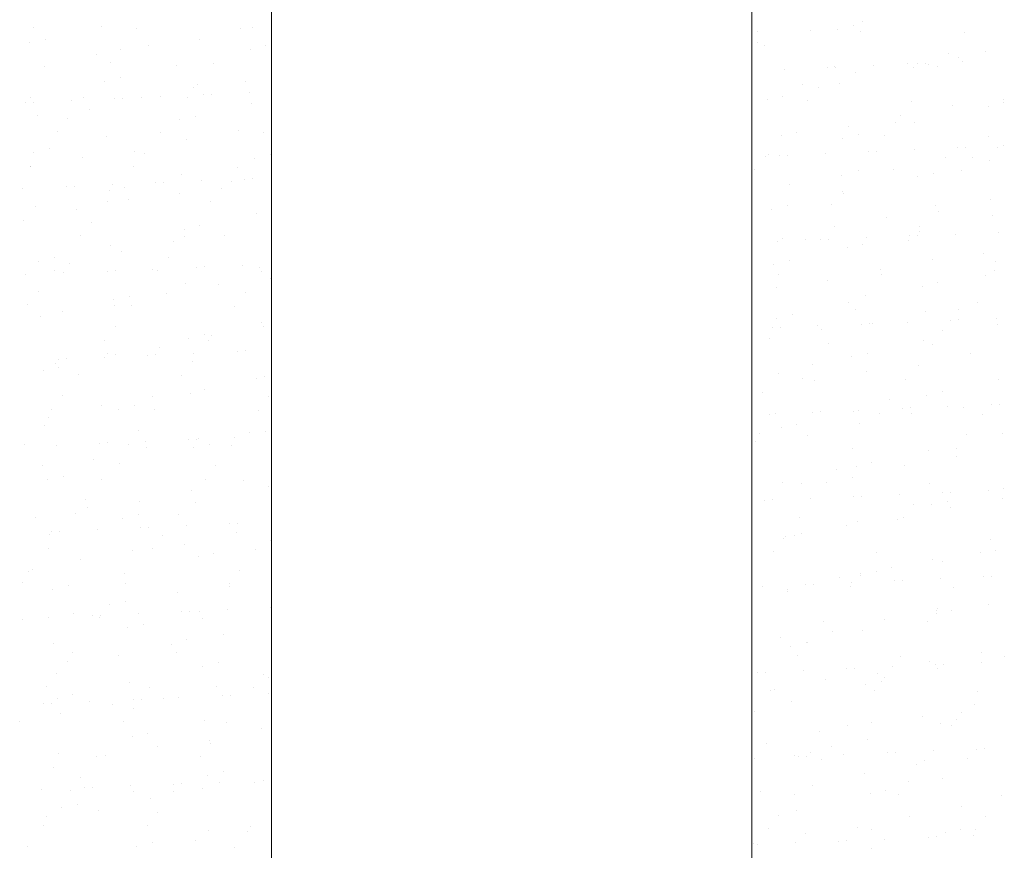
# Model space of a CAD drawing. Header units: millimetres. Extents: x -2274 to 12297, y -16157 to 26321.
# Tile 179 of 256: x -2073 to -1995, y -405 to -340. Entities that reach past the tile are written whole.
import ezdxf

# ---------------------------------------------------------------- set-up
doc = ezdxf.new("R2010")
doc.units = ezdxf.units.MM
doc.layers.add('-ŚCIANY NOŚNE', color=4, linetype='Continuous', lineweight=53)
doc.layers.add('KRESKOWANIE', color=8, linetype='Continuous')

msp = doc.modelspace()

# ---------------------------------------------------------------- linework, layer by layer
at = {"layer": '-ŚCIANY NOŚNE', "color": 253, "lineweight": 13}
for p, q in [((-2015, -51), (-2015, -624)), ((-2053, -274), (-2053, -624))]:
    msp.add_line(p, q, dxfattribs=at)
at = {"layer": 'KRESKOWANIE', "color": 253, "linetype": 'Continuous', "lineweight": 13}
for p, q in [((-2071.859, -340.329), (-2071.859, -340.329)), ((-2066.456, -340.277), (-2066.456, -340.277)), ((-2063.691, -340.395), (-2063.691, -340.395)), ((-2055.485, -340.41), (-2055.485, -340.41)), ((-2054.522, -340.342), (-2054.522, -340.342)), ((-2006.952, -340.182), (-2006.952, -340.182)), ((-2006.278, -339.817), (-2006.278, -339.817)), ((-2014.568, -340.639), (-2014.568, -340.639)), ((-2010.391, -340.561), (-2010.391, -340.561)), ((-2008.192, -340.457), (-2008.192, -340.457)), ((-2006.361, -340.655), (-2006.361, -340.655)), ((-1998.193, -340.721), (-1998.193, -340.721)), ((-2072.16, -341.542), (-2072.16, -341.542)), ((-2070.92, -341.267), (-2070.92, -341.267)), ((-2062.737, -341.755), (-2062.737, -341.755)), ((-2058.659, -341.275), (-2058.659, -341.275)), ((-2053.441, -341.758), (-2053.441, -341.758)), ((-2014.528, -341.495), (-2014.528, -341.495)), ((-2014.019, -341.749), (-2014.019, -341.749)), ((-2066.849, -342.5), (-2066.849, -342.5)), ((-2064.959, -342.047), (-2064.959, -342.047)), ((-2054.681, -342.033), (-2054.681, -342.033)), ((-1999.461, -342.373), (-1999.461, -342.373)), ((-1998.627, -342.684), (-1998.627, -342.684)), ((-1996.54, -342.24), (-1996.54, -342.24)), ((-2070.987, -343.434), (-2070.987, -343.434)), ((-2065.771, -343.105), (-2065.771, -343.105)), ((-2060.508, -343.324), (-2060.508, -343.324)), ((-2057.603, -343.171), (-2057.603, -343.171)), ((-2008.978, -343.498), (-2008.978, -343.498)), ((-2008.48, -343.416), (-2008.48, -343.416)), ((-2008.344, -343.47), (-2008.344, -343.47)), ((-2005.349, -343.34), (-2005.349, -343.34)), ((-2002.705, -343.164), (-2002.705, -343.164)), ((-2002.244, -343.504), (-2002.244, -343.504)), ((-2001.924, -343.19), (-2001.924, -343.19)), ((-2001.289, -343.162), (-2001.289, -343.162)), ((-2001.004, -343.229), (-2001.004, -343.229)), ((-2000.273, -343.431), (-2000.273, -343.431)), ((-1998.295, -343.032), (-1998.295, -343.032)), ((-2064.972, -344.314), (-2064.972, -344.314)), ((-2012.404, -343.648), (-2012.404, -343.648)), ((-2006.817, -343.909), (-2006.817, -343.909)), ((-2066.212, -344.589), (-2066.212, -344.589)), ((-2059.163, -345.103), (-2059.163, -345.103)), ((-2058.871, -344.823), (-2058.871, -344.823)), ((-2055.085, -344.623), (-2055.085, -344.623)), ((-2010.955, -344.843), (-2010.955, -344.843)), ((-2009.748, -345.068), (-2009.748, -345.068)), ((-2008.071, -344.796), (-2008.071, -344.796)), ((-2072.039, -345.881), (-2072.039, -345.881)), ((-2067.889, -345.866), (-2067.889, -345.866)), ((-2063.276, -345.848), (-2063.276, -345.848)), ((-2061.785, -345.804), (-2061.785, -345.804)), ((-2059.683, -345.881), (-2059.683, -345.881)), ((-2058.359, -345.654), (-2058.359, -345.654)), ((-2057.725, -345.626), (-2057.725, -345.626)), ((-2054.731, -345.496), (-2054.731, -345.496)), ((-2012.535, -345.786), (-2012.535, -345.786)), ((-2072.468, -346.27), (-2072.468, -346.27)), ((-2071.834, -346.242), (-2071.834, -346.242)), ((-2068.84, -346.112), (-2068.84, -346.112)), ((-2065.414, -345.962), (-2065.414, -345.962)), ((-2064.78, -345.934), (-2064.78, -345.934)), ((-2054.56, -346.371), (-2054.56, -346.371)), ((-2013.775, -346.061), (-2013.775, -346.061)), ((-2010.559, -346.126), (-2010.559, -346.126)), ((-2002.391, -346.192), (-2002.391, -346.192)), ((-1999.131, -346.512), (-1999.131, -346.512)), ((-1996.296, -346.551), (-1996.296, -346.551)), ((-1995.056, -346.276), (-1995.056, -346.276)), ((-1995.053, -346.032), (-1995.053, -346.032)), ((-2071.491, -347.261), (-2071.491, -347.261)), ((-2067.413, -346.781), (-2067.413, -346.781)), ((-2059.024, -347.361), (-2059.024, -347.361)), ((-2003.243, -347.257), (-2003.243, -347.257)), ((-2069.157, -347.518), (-2069.157, -347.518)), ((-2060.264, -347.636), (-2060.264, -347.636)), ((-2007.381, -348.19), (-2007.381, -348.19)), ((-2003.659, -347.844), (-2003.659, -347.844)), ((-2002.123, -347.843), (-2002.123, -347.843)), ((-2069.969, -348.576), (-2069.969, -348.576)), ((-2066.091, -348.928), (-2066.091, -348.928)), ((-2061.801, -348.642), (-2061.801, -348.642)), ((-2055.589, -348.45), (-2055.589, -348.45)), ((-2053.594, -348.658), (-2053.594, -348.658)), ((-2012.678, -348.887), (-2012.678, -348.887)), ((-2011.458, -348.67), (-2011.458, -348.67)), ((-2006.587, -348.833), (-2006.587, -348.833)), ((-2004.471, -348.902), (-2004.471, -348.902)), ((-1996.303, -348.968), (-1996.303, -348.968)), ((-2059.702, -349.195), (-2059.702, -349.195)), ((-2007.827, -349.108), (-2007.827, -349.108)), ((-1995.063, -349.699), (-1995.063, -349.699)), ((-2071.795, -350.192), (-2071.795, -350.192)), ((-2070.555, -349.917), (-2070.555, -349.917)), ((-2063.839, -350.129), (-2063.839, -350.129)), ((-2063.069, -350.295), (-2063.069, -350.295)), ((-2053.076, -350.408), (-2053.076, -350.408)), ((-2013.946, -350.539), (-2013.946, -350.539)), ((-2013.654, -350.4), (-2013.654, -350.4)), ((-2012.801, -350.473), (-2012.801, -350.473)), ((-2012.166, -350.446), (-2012.166, -350.446)), ((-2009.172, -350.315), (-2009.172, -350.315)), ((-2005.746, -350.165), (-2005.746, -350.165)), ((-2005.112, -350.138), (-2005.112, -350.138)), ((-2002.118, -350.007), (-2002.118, -350.007)), ((-1998.692, -349.857), (-1998.692, -349.857)), ((-1998.058, -349.83), (-1998.058, -349.83)), ((-1995.557, -349.859), (-1995.557, -349.859)), ((-2072.087, -351.337), (-2072.087, -351.337)), ((-2067.917, -350.609), (-2067.917, -350.609)), ((-2054.316, -350.683), (-2054.316, -350.683)), ((-1999.669, -350.604), (-1999.669, -350.604)), ((-1997.571, -350.621), (-1997.571, -350.621)), ((-1996.175, -350.89), (-1996.175, -350.89)), ((-2072.03, -351.354), (-2072.03, -351.354)), ((-2063.881, -351.352), (-2063.881, -351.352)), ((-2060.143, -351.975), (-2060.143, -351.975)), ((-2055.713, -351.418), (-2055.713, -351.418)), ((-2014.757, -351.597), (-2014.757, -351.597)), ((-2007.885, -352.018), (-2007.885, -352.018)), ((-2006.589, -351.663), (-2006.589, -351.663)), ((-2003.807, -351.538), (-2003.807, -351.538)), ((-2000.639, -351.88), (-2000.639, -351.88)), ((-1998.383, -351.679), (-1998.383, -351.679)), ((-2065.608, -352.779), (-2065.608, -352.779)), ((-2062.182, -352.63), (-2062.182, -352.63)), ((-2061.548, -352.602), (-2061.548, -352.602)), ((-2058.553, -352.471), (-2058.553, -352.471)), ((-2056.128, -352.543), (-2056.128, -352.543)), ((-2055.128, -352.322), (-2055.128, -352.322)), ((-2054.493, -352.294), (-2054.493, -352.294)), ((-2011.997, -352.763), (-2011.997, -352.763)), ((-2001.879, -352.155), (-2001.879, -352.155)), ((-2072.662, -353.087), (-2072.662, -353.087)), ((-2069.237, -352.938), (-2069.237, -352.938)), ((-2068.602, -352.91), (-2068.602, -352.91)), ((-2065.847, -353.239), (-2065.847, -353.239)), ((-2064.607, -352.964), (-2064.607, -352.964)), ((-2060.265, -353.476), (-2060.265, -353.476)), ((-2056.981, -353.071), (-2056.981, -353.071)), ((-2007.857, -353.315), (-2007.857, -353.315)), ((-2007.706, -353.446), (-2007.706, -353.446)), ((-2065.999, -354.113), (-2065.999, -354.113)), ((-2064.343, -353.956), (-2064.343, -353.956)), ((-2057.793, -354.129), (-2057.793, -354.129)), ((-2012.17, -354.436), (-2012.17, -354.436)), ((-2008.669, -354.373), (-2008.669, -354.373)), ((-2000.501, -354.439), (-2000.501, -354.439)), ((-1996.096, -353.952), (-1996.096, -353.952)), ((-2071.674, -354.531), (-2071.674, -354.531)), ((-2068.456, -354.701), (-2068.456, -354.701)), ((-2054.195, -355.022), (-2054.195, -355.022)), ((-2013.41, -354.711), (-2013.41, -354.711)), ((-2000.233, -354.885), (-2000.233, -354.885)), ((-1995.931, -355.202), (-1995.931, -355.202)), ((-2072.593, -355.635), (-2072.593, -355.635)), ((-2067.267, -355.766), (-2067.267, -355.766)), ((-2058.659, -356.011), (-2058.659, -356.011)), ((-2004.311, -355.365), (-2004.311, -355.365)), ((-2059.899, -356.286), (-2059.899, -356.286)), ((-2008.423, -356.11), (-2008.423, -356.11)), ((-2001.769, -356.092), (-2001.769, -356.092)), ((-2001.758, -356.493), (-2001.758, -356.493)), ((-1998.886, -356.675), (-1998.886, -356.675)), ((-1995.46, -356.525), (-1995.46, -356.525)), ((-2068.079, -356.823), (-2068.079, -356.823)), ((-2060.769, -357.304), (-2060.769, -357.304)), ((-2059.911, -356.889), (-2059.911, -356.889)), ((-2056.692, -356.824), (-2056.692, -356.824)), ((-2012.995, -357.291), (-2012.995, -357.291)), ((-2012.561, -357.044), (-2012.561, -357.044)), ((-2010.788, -357.134), (-2010.788, -357.134)), ((-2009.569, -357.141), (-2009.569, -357.141)), ((-2008.935, -357.113), (-2008.935, -357.113)), ((-2006.222, -357.483), (-2006.222, -357.483)), ((-2005.94, -356.983), (-2005.94, -356.983)), ((-2002.581, -357.15), (-2002.581, -357.15)), ((-2002.515, -356.833), (-2002.515, -356.833)), ((-2001.88, -356.805), (-2001.88, -356.805)), ((-2065.726, -357.578), (-2065.726, -357.578)), ((-2064.882, -358.049), (-2064.882, -358.049)), ((-2007.462, -357.758), (-2007.462, -357.758)), ((-1996.659, -358.233), (-1996.659, -358.233)), ((-2071.43, -358.842), (-2071.43, -358.842)), ((-2070.19, -358.568), (-2070.19, -358.568)), ((-2069.019, -358.982), (-2069.019, -358.982)), ((-2061.179, -358.542), (-2061.179, -358.542)), ((-2013.289, -359.05), (-2013.289, -359.05)), ((-2012.055, -358.786), (-2012.055, -358.786)), ((-2000.737, -358.713), (-2000.737, -358.713)), ((-1995.681, -358.868), (-1995.681, -358.868)), ((-2072.425, -359.885), (-2072.425, -359.885)), ((-2070.197, -359.584), (-2070.197, -359.584)), ((-2069.431, -359.755), (-2069.431, -359.755)), ((-2066.005, -359.605), (-2066.005, -359.605)), ((-2065.371, -359.577), (-2065.371, -359.577)), ((-2062.376, -359.447), (-2062.376, -359.447)), ((-2061.991, -359.6), (-2061.991, -359.6)), ((-2058.951, -359.297), (-2058.951, -359.297)), ((-2058.316, -359.269), (-2058.316, -359.269)), ((-2055.322, -359.139), (-2055.322, -359.139)), ((-2053.951, -359.333), (-2053.951, -359.333)), ((-2053.823, -359.666), (-2053.823, -359.666)), ((-2012.867, -359.844), (-2012.867, -359.844)), ((-2004.85, -359.458), (-2004.85, -359.458)), ((-1995.81, -359.54), (-1995.81, -359.54)), ((-2059.778, -360.625), (-2059.778, -360.625)), ((-2057.196, -360.652), (-2057.196, -360.652)), ((-2053.118, -360.171), (-2053.118, -360.171)), ((-2008.987, -360.391), (-2008.987, -360.391)), ((-2004.699, -359.91), (-2004.699, -359.91)), ((-2000.274, -360.53), (-2000.274, -360.53)), ((-1996.493, -359.926), (-1996.493, -359.926)), ((-2071.465, -361.237), (-2071.465, -361.237)), ((-2061.308, -361.396), (-2061.308, -361.396)), ((-2055.091, -361.318), (-2055.091, -361.318)), ((-2013.065, -360.871), (-2013.065, -360.871)), ((-2001.514, -360.805), (-2001.514, -360.805)), ((-2065.482, -361.889), (-2065.482, -361.889)), ((-2064.242, -361.615), (-2064.242, -361.615)), ((-2007.341, -362.097), (-2007.341, -362.097)), ((-2005.967, -361.563), (-2005.967, -361.563)), ((-1997.163, -362.06), (-1997.163, -362.06)), ((-2072.277, -362.295), (-2072.277, -362.295)), ((-2069.523, -362.81), (-2069.523, -362.81)), ((-2065.446, -362.33), (-2065.446, -362.33)), ((-2064.109, -362.36), (-2064.109, -362.36)), ((-2055.902, -362.376), (-2055.902, -362.376)), ((-2014.986, -362.605), (-2014.986, -362.605)), ((-2006.779, -362.621), (-2006.779, -362.621)), ((-2001.276, -362.805), (-2001.276, -362.805)), ((-1998.611, -362.687), (-1998.611, -362.687)), ((-2071.309, -363.181), (-2071.309, -363.181)), ((-2053.83, -363.672), (-2053.83, -363.672)), ((-2013.045, -363.361), (-2013.045, -363.361)), ((-2011.805, -363.086), (-2011.805, -363.086)), ((-2005.703, -363.781), (-2005.703, -363.781)), ((-2005.413, -363.739), (-2005.413, -363.739)), ((-2002.709, -363.65), (-2002.709, -363.65)), ((-1999.283, -363.5), (-1999.283, -363.5)), ((-1998.649, -363.473), (-1998.649, -363.473)), ((-1995.654, -363.342), (-1995.654, -363.342)), ((-2065.377, -364.013), (-2065.377, -364.013)), ((-2053.622, -363.999), (-2053.622, -363.999)), ((-2013.392, -364.116), (-2013.392, -364.116)), ((-2012.758, -364.089), (-2012.758, -364.089)), ((-2009.763, -363.958), (-2009.763, -363.958)), ((-2009.491, -364.219), (-2009.491, -364.219)), ((-2006.338, -363.808), (-2006.338, -363.808)), ((-1999.879, -364.339), (-1999.879, -364.339)), ((-1995.565, -363.852), (-1995.565, -363.852)), ((-2066.189, -365.071), (-2066.189, -365.071)), ((-2059.534, -364.936), (-2059.534, -364.936)), ((-2058.294, -364.662), (-2058.294, -364.662)), ((-2058.021, -365.137), (-2058.021, -365.137)), ((-2057.734, -364.744), (-2057.734, -364.744)), ((-2013.604, -364.964), (-2013.604, -364.964)), ((-2001.393, -365.144), (-2001.393, -365.144)), ((-2061.872, -365.677), (-2061.872, -365.677)), ((-2059.145, -366.114), (-2059.145, -366.114)), ((-2055.719, -365.965), (-2055.719, -365.965)), ((-2055.085, -365.937), (-2055.085, -365.937)), ((-2008.897, -365.381), (-2008.897, -365.381)), ((-2005.857, -366.133), (-2005.857, -366.133)), ((-2000.691, -365.397), (-2000.691, -365.397)), ((-2070.062, -366.902), (-2070.062, -366.902)), ((-2069.828, -366.581), (-2069.828, -366.581)), ((-2069.193, -366.553), (-2069.193, -366.553)), ((-2066.199, -366.422), (-2066.199, -366.422)), ((-2065.95, -366.157), (-2065.95, -366.157)), ((-2065.361, -366.228), (-2065.361, -366.228)), ((-2062.773, -366.273), (-2062.773, -366.273)), ((-2062.139, -366.245), (-2062.139, -366.245)), ((-2059.289, -366.789), (-2059.289, -366.789)), ((-2007.097, -366.408), (-2007.097, -366.408)), ((-1997.702, -366.153), (-1997.702, -366.153)), ((-2071.065, -367.493), (-2071.065, -367.493)), ((-2069.825, -367.218), (-2069.825, -367.218)), ((-2010.165, -367.034), (-2010.165, -367.034)), ((-2005.917, -367.566), (-2005.917, -367.566)), ((-2001.839, -367.086), (-2001.839, -367.086)), ((-2068.307, -367.832), (-2068.307, -367.832)), ((-2060.101, -367.847), (-2060.101, -367.847)), ((-2054.161, -368.091), (-2054.161, -368.091)), ((-2053.586, -367.983), (-2053.586, -367.983)), ((-2012.924, -367.7), (-2012.924, -367.7)), ((-2010.977, -368.092), (-2010.977, -368.092)), ((-2010.03, -368.311), (-2010.03, -368.311)), ((-2002.809, -368.158), (-2002.809, -368.158)), ((-1995.445, -368.191), (-1995.445, -368.191)), ((-2058.298, -369.025), (-2058.298, -369.025)), ((-2014.167, -369.245), (-2014.167, -369.245)), ((-1999.909, -369.18), (-1999.909, -369.18)), ((-2069.575, -369.484), (-2069.575, -369.484)), ((-2062.376, -369.505), (-2062.376, -369.505)), ((-2059.413, -369.275), (-2059.413, -369.275)), ((-2053.201, -369.565), (-2053.201, -369.565)), ((-2004.077, -369.81), (-2004.077, -369.81)), ((-2001.148, -369.455), (-2001.148, -369.455)), ((-2070.387, -370.542), (-2070.387, -370.542)), ((-2066.488, -370.25), (-2066.488, -370.25)), ((-2065.117, -370.54), (-2065.117, -370.54)), ((-2063.877, -370.265), (-2063.877, -370.265)), ((-2062.219, -370.608), (-2062.219, -370.608)), ((-2054.012, -370.623), (-2054.012, -370.623)), ((-2010.16, -370.784), (-2010.16, -370.784)), ((-2009.526, -370.756), (-2009.526, -370.756)), ((-2006.976, -370.747), (-2006.976, -370.747)), ((-2006.532, -370.626), (-2006.532, -370.626)), ((-2003.106, -370.476), (-2003.106, -370.476)), ((-2002.471, -370.448), (-2002.471, -370.448)), ((-1999.477, -370.318), (-1999.477, -370.318)), ((-1998.266, -370.434), (-1998.266, -370.434)), ((-1996.051, -370.168), (-1996.051, -370.168)), ((-1995.417, -370.14), (-1995.417, -370.14)), ((-2070.626, -371.183), (-2070.626, -371.183)), ((-2013.586, -370.934), (-2013.586, -370.934)), ((-2013.096, -370.852), (-2013.096, -370.852)), ((-2004.889, -370.868), (-2004.889, -370.868)), ((-2002.343, -370.914), (-2002.343, -370.914)), ((-1996.721, -370.934), (-1996.721, -370.934)), ((-2070.944, -371.832), (-2070.944, -371.832)), ((-2063.487, -372.26), (-2063.487, -372.26)), ((-2054.724, -372.372), (-2054.724, -372.372)), ((-2053.465, -372.322), (-2053.465, -372.322)), ((-2012.68, -372.011), (-2012.68, -372.011)), ((-2011.44, -371.737), (-2011.44, -371.737)), ((-2006.456, -371.659), (-2006.456, -371.659)), ((-2062.967, -373.09), (-2062.967, -373.09)), ((-2059.542, -372.94), (-2059.542, -372.94)), ((-2058.907, -372.912), (-2058.907, -372.912)), ((-2058.802, -372.853), (-2058.802, -372.853)), ((-2055.913, -372.782), (-2055.913, -372.782)), ((-2014.671, -373.072), (-2014.671, -373.072)), ((-2014.363, -372.505), (-2014.363, -372.505)), ((-2010.593, -372.592), (-2010.593, -372.592)), ((-1997.989, -372.586), (-1997.989, -372.586)), ((-1995.2, -372.502), (-1995.2, -372.502)), ((-2072.505, -373.303), (-2072.505, -373.303)), ((-2070.022, -373.398), (-2070.022, -373.398)), ((-2066.596, -373.248), (-2066.596, -373.248)), ((-2065.962, -373.22), (-2065.962, -373.22)), ((-2064.299, -373.318), (-2064.299, -373.318)), ((-2062.914, -373.597), (-2062.914, -373.597)), ((-2059.169, -373.587), (-2059.169, -373.587)), ((-2057.929, -373.312), (-2057.929, -373.312)), ((-2056.131, -373.384), (-2056.131, -373.384)), ((-2007.007, -373.629), (-2007.007, -373.629)), ((-2001.028, -373.794), (-2001.028, -373.794)), ((-1998.801, -373.644), (-1998.801, -373.644)), ((-2067.052, -374.531), (-2067.052, -374.531)), ((-1998.77, -374.261), (-1998.77, -374.261)), ((-2071.13, -375.011), (-2071.13, -375.011)), ((-2064.996, -374.879), (-2064.996, -374.879)), ((-2057.399, -375.037), (-2057.399, -375.037)), ((-2008.275, -375.281), (-2008.275, -375.281)), ((-2006.731, -375.058), (-2006.731, -375.058)), ((-2005.492, -374.784), (-2005.492, -374.784)), ((-2002.882, -375.006), (-2002.882, -375.006)), ((-2070.7, -376.143), (-2070.7, -376.143)), ((-2069.46, -375.868), (-2069.46, -375.868)), ((-2066.417, -376.079), (-2066.417, -376.079)), ((-2058.21, -376.094), (-2058.21, -376.094)), ((-2055.228, -376.2), (-2055.228, -376.2)), ((-2007.02, -375.94), (-2007.02, -375.94)), ((-2059.341, -376.945), (-2059.341, -376.945)), ((-2053.221, -376.634), (-2053.221, -376.634)), ((-2012.559, -376.35), (-2012.559, -376.35)), ((-2011.097, -376.42), (-2011.097, -376.42)), ((-2009.087, -376.339), (-2009.087, -376.339)), ((-2000.919, -376.405), (-2000.919, -376.405)), ((-1996.245, -376.985), (-1996.245, -376.985)), ((-1995.08, -376.841), (-1995.08, -376.841)), ((-2067.685, -377.731), (-2067.685, -377.731)), ((-2013.983, -377.76), (-2013.983, -377.76)), ((-2013.349, -377.732), (-2013.349, -377.732)), ((-2010.354, -377.601), (-2010.354, -377.601)), ((-2006.929, -377.452), (-2006.929, -377.452)), ((-2006.294, -377.424), (-2006.294, -377.424)), ((-2003.3, -377.293), (-2003.3, -377.293)), ((-1999.874, -377.143), (-1999.874, -377.143)), ((-1999.24, -377.116), (-1999.24, -377.116)), ((-1995.196, -377.609), (-1995.196, -377.609)), ((-2067.556, -378.358), (-2067.556, -378.358)), ((-2063.478, -377.878), (-2063.478, -377.878)), ((-2059.048, -377.926), (-2059.048, -377.926)), ((-2002.187, -378.057), (-2002.187, -378.057)), ((-2000.783, -378.105), (-2000.783, -378.105)), ((-1999.544, -377.831), (-1999.544, -377.831)), ((-1999.308, -378.354), (-1999.308, -378.354)), ((-2071.668, -379.103), (-2071.668, -379.103)), ((-2068.497, -378.789), (-2068.497, -378.789)), ((-2064.752, -379.19), (-2064.752, -379.19)), ((-2063.512, -378.915), (-2063.512, -378.915)), ((-2060.329, -378.855), (-2060.329, -378.855)), ((-2011.205, -379.1), (-2011.205, -379.1)), ((-2003.446, -379.287), (-2003.446, -379.287)), ((-2002.999, -379.115), (-2002.999, -379.115)), ((-2066.79, -380.065), (-2066.79, -380.065)), ((-2063.365, -379.916), (-2063.365, -379.916)), ((-2062.73, -379.888), (-2062.73, -379.888)), ((-2059.736, -379.757), (-2059.736, -379.757)), ((-2056.31, -379.608), (-2056.31, -379.608)), ((-2055.676, -379.58), (-2055.676, -379.58)), ((-2007.523, -379.767), (-2007.523, -379.767)), ((-2006.611, -379.397), (-2006.611, -379.397)), ((-2070.579, -380.482), (-2070.579, -380.482)), ((-2070.419, -380.224), (-2070.419, -380.224)), ((-2069.785, -380.196), (-2069.785, -380.196)), ((-2061.597, -380.508), (-2061.597, -380.508)), ((-2055.767, -380.292), (-2055.767, -380.292)), ((-2012.473, -380.752), (-2012.473, -380.752)), ((-2012.314, -380.662), (-2012.314, -380.662)), ((-2011.636, -380.512), (-2011.636, -380.512)), ((-2011.075, -380.387), (-2011.075, -380.387)), ((-1996.099, -380.834), (-1996.099, -380.834)), ((-2070.615, -381.55), (-2070.615, -381.55)), ((-2063.982, -381.706), (-2063.982, -381.706)), ((-2062.409, -381.565), (-2062.409, -381.565)), ((-2059.904, -381.226), (-2059.904, -381.226)), ((-2054.241, -381.631), (-2054.241, -381.631)), ((-2053.1, -380.973), (-2053.1, -380.973)), ((-1995.734, -381.701), (-1995.734, -381.701)), ((-2068.095, -382.451), (-2068.095, -382.451)), ((-2058.804, -382.237), (-2058.804, -382.237)), ((-2057.564, -381.962), (-2057.564, -381.962)), ((-2013.285, -381.81), (-2013.285, -381.81)), ((-2005.117, -381.876), (-2005.117, -381.876)), ((-2000.663, -382.444), (-2000.663, -382.444)), ((-1996.911, -381.892), (-1996.911, -381.892)), ((-2071.883, -383.202), (-2071.883, -383.202)), ((-2003.95, -383.115), (-2003.95, -383.115)), ((-1999.872, -382.635), (-1999.872, -382.635)), ((-2072.232, -383.384), (-2072.232, -383.384)), ((-2064.631, -383.529), (-2064.631, -383.529)), ((-2055.509, -383.284), (-2055.509, -383.284)), ((-2008.062, -383.86), (-2008.062, -383.86)), ((-2006.385, -383.528), (-2006.385, -383.528)), ((-2006.366, -383.709), (-2006.366, -383.709)), ((-2005.127, -383.434), (-2005.127, -383.434)), ((-2000.068, -383.961), (-2000.068, -383.961)), ((-1996.643, -383.811), (-1996.643, -383.811)), ((-1996.008, -383.783), (-1996.008, -383.783)), ((-2072.695, -384.26), (-2072.695, -384.26)), ((-2070.335, -384.793), (-2070.335, -384.793)), ((-2069.095, -384.518), (-2069.095, -384.518)), ((-2064.527, -384.326), (-2064.527, -384.326)), ((-2056.33, -384.573), (-2056.33, -384.573)), ((-2056.32, -384.342), (-2056.32, -384.342)), ((-2014.177, -384.577), (-2014.177, -384.577)), ((-2012.2, -384.793), (-2012.2, -384.793)), ((-2010.751, -384.427), (-2010.751, -384.427)), ((-2010.117, -384.399), (-2010.117, -384.399)), ((-2007.197, -384.586), (-2007.197, -384.586)), ((-2007.123, -384.269), (-2007.123, -384.269)), ((-2003.697, -384.119), (-2003.697, -384.119)), ((-2003.063, -384.091), (-2003.063, -384.091)), ((-1999.029, -384.652), (-1999.029, -384.652)), ((-2060.408, -385.054), (-2060.408, -385.054)), ((-2012.194, -385.001), (-2012.194, -385.001)), ((-2065.795, -385.979), (-2065.795, -385.979)), ((-2064.521, -385.798), (-2064.521, -385.798)), ((-2053.078, -386.275), (-2053.078, -386.275)), ((-2000.297, -386.305), (-2000.297, -386.305)), ((-1996.298, -385.982), (-1996.298, -385.982)), ((-2070.613, -387.041), (-2070.613, -387.041)), ((-2068.658, -386.732), (-2068.658, -386.732)), ((-2067.187, -386.891), (-2067.187, -386.891)), ((-2066.607, -387.037), (-2066.607, -387.037)), ((-2066.553, -386.863), (-2066.553, -386.863)), ((-2063.559, -386.733), (-2063.559, -386.733)), ((-2060.133, -386.583), (-2060.133, -386.583)), ((-2059.498, -386.555), (-2059.498, -386.555)), ((-2058.683, -386.576), (-2058.683, -386.576)), ((-2058.439, -387.102), (-2058.439, -387.102)), ((-2056.504, -386.425), (-2056.504, -386.425)), ((-2000.418, -386.756), (-2000.418, -386.756)), ((-2000.376, -386.462), (-2000.376, -386.462)), ((-1999.179, -386.481), (-1999.179, -386.481)), ((-2072.736, -387.212), (-2072.736, -387.212)), ((-2064.387, -387.84), (-2064.387, -387.84)), ((-2063.147, -387.565), (-2063.147, -387.565)), ((-2009.315, -387.347), (-2009.315, -387.347)), ((-2004.488, -387.207), (-2004.488, -387.207)), ((-2001.109, -387.363), (-2001.109, -387.363)), ((-2056.834, -388.401), (-2056.834, -388.401)), ((-2012.704, -388.621), (-2012.704, -388.621)), ((-2008.626, -388.141), (-2008.626, -388.141)), ((-2006.246, -388.048), (-2006.246, -388.048)), ((-2070.214, -389.132), (-2070.214, -389.132)), ((-2060.947, -389.146), (-2060.947, -389.146)), ((-2059.707, -388.755), (-2059.707, -388.755)), ((-2011.949, -389.312), (-2011.949, -389.312)), ((-2010.71, -389.037), (-2010.71, -389.037)), ((-2010.583, -388.999), (-2010.583, -388.999)), ((-2068.725, -389.797), (-2068.725, -389.797)), ((-2065.084, -390.079), (-2065.084, -390.079)), ((-2060.518, -389.813), (-2060.518, -389.813)), ((-2011.395, -390.057), (-2011.395, -390.057)), ((-2003.227, -390.123), (-2003.227, -390.123)), ((-1996.802, -389.81), (-1996.802, -389.81)), ((-1995.021, -390.139), (-1995.021, -390.139)), ((-2069.162, -390.559), (-2069.162, -390.559)), ((-2058.439, -390.887), (-2058.439, -390.887)), ((-2057.199, -390.612), (-2057.199, -390.612)), ((-2006.885, -391.067), (-2006.885, -391.067)), ((-2003.891, -390.936), (-2003.891, -390.936)), ((-2000.915, -390.555), (-2000.915, -390.555)), ((-2000.465, -390.787), (-2000.465, -390.787)), ((-1999.831, -390.759), (-1999.831, -390.759)), ((-1996.837, -390.628), (-1996.837, -390.628)), ((-2069.993, -391.45), (-2069.993, -391.45)), ((-2053.618, -391.531), (-2053.618, -391.531)), ((-2053.261, -391.749), (-2053.261, -391.749)), ((-2014.574, -391.403), (-2014.574, -391.403)), ((-2013.94, -391.375), (-2013.94, -391.375)), ((-2010.946, -391.244), (-2010.946, -391.244)), ((-2007.52, -391.095), (-2007.52, -391.095)), ((-2005.052, -391.488), (-2005.052, -391.488)), ((-2004.495, -391.776), (-2004.495, -391.776)), ((-2000.298, -391.095), (-2000.298, -391.095)), ((-2070.805, -392.508), (-2070.805, -392.508)), ((-2064.266, -392.179), (-2064.266, -392.179)), ((-2062.637, -392.574), (-2062.637, -392.574)), ((-2057.373, -392.493), (-2057.373, -392.493)), ((-2054.43, -392.589), (-2054.43, -392.589)), ((-2009.13, -391.968), (-2009.13, -391.968)), ((-2006.001, -392.359), (-2006.001, -392.359)), ((-2004.762, -392.084), (-2004.762, -392.084)), ((-2068.73, -393.169), (-2068.73, -393.169)), ((-2060.327, -393.4), (-2060.327, -393.4)), ((-2056.901, -393.251), (-2056.901, -393.251)), ((-2056.267, -393.223), (-2056.267, -393.223)), ((-2053.272, -393.092), (-2053.272, -393.092)), ((-2013.513, -392.818), (-2013.513, -392.818)), ((-2013.242, -392.713), (-2013.242, -392.713)), ((-2005.307, -392.834), (-2005.307, -392.834)), ((-1997.139, -392.9), (-1997.139, -392.9)), ((-2071.01, -393.867), (-2071.01, -393.867)), ((-2070.376, -393.839), (-2070.376, -393.839)), ((-2069.97, -393.444), (-2069.97, -393.444)), ((-2067.381, -393.708), (-2067.381, -393.708)), ((-2065.588, -393.907), (-2065.588, -393.907)), ((-2063.956, -393.559), (-2063.956, -393.559)), ((-2063.321, -393.531), (-2063.321, -393.531)), ((-2061.511, -393.427), (-2061.511, -393.427)), ((-2011.829, -393.651), (-2011.829, -393.651)), ((-1997.341, -393.902), (-1997.341, -393.902)), ((-2069.701, -394.652), (-2069.701, -394.652)), ((-2063.905, -394.226), (-2063.905, -394.226)), ((-2014.781, -394.47), (-2014.781, -394.47)), ((-2001.478, -394.836), (-2001.478, -394.836)), ((-1998.407, -394.552), (-1998.407, -394.552)), ((-2072.923, -395.268), (-2072.923, -395.268)), ((-2064.716, -395.284), (-2064.716, -395.284)), ((-2058.318, -395.226), (-2058.318, -395.226)), ((-2056.549, -395.35), (-2056.549, -395.35)), ((-2007.425, -395.594), (-2007.425, -395.594)), ((-2005.556, -395.316), (-2005.556, -395.316)), ((-2000.053, -395.406), (-2000.053, -395.406)), ((-1999.219, -395.61), (-1999.219, -395.61)), ((-1998.813, -395.131), (-1998.813, -395.131)), ((-2064.022, -396.491), (-2064.022, -396.491)), ((-2062.782, -396.216), (-2062.782, -396.216)), ((-2053.799, -395.841), (-2053.799, -395.841)), ((-2009.668, -396.061), (-2009.668, -396.061)), ((-2062.014, -397.255), (-2062.014, -397.255)), ((-2057.937, -396.774), (-2057.937, -396.774)), ((-2057.817, -397.002), (-2057.817, -397.002)), ((-2013.806, -396.994), (-2013.806, -396.994)), ((-2008.693, -397.247), (-2008.693, -397.247)), ((-2005.881, -396.698), (-2005.881, -396.698)), ((-2069.849, -397.782), (-2069.849, -397.782)), ((-2066.835, -398.045), (-2066.835, -398.045)), ((-2066.127, -397.999), (-2066.127, -397.999)), ((-2058.628, -398.06), (-2058.628, -398.06)), ((-2011.584, -397.962), (-2011.584, -397.962)), ((-2011.343, -398.07), (-2011.343, -398.07)), ((-2010.708, -398.042), (-2010.708, -398.042)), ((-2010.345, -397.687), (-2010.345, -397.687)), ((-2007.714, -397.912), (-2007.714, -397.912)), ((-2004.288, -397.762), (-2004.288, -397.762)), ((-2003.654, -397.734), (-2003.654, -397.734)), ((-2000.659, -397.604), (-2000.659, -397.604)), ((-1997.234, -397.454), (-1997.234, -397.454)), ((-1996.599, -397.426), (-1996.599, -397.426)), ((-2014.768, -398.22), (-2014.768, -398.22)), ((-2009.505, -398.305), (-2009.505, -398.305)), ((-2001.982, -398.664), (-2001.982, -398.664)), ((-2001.337, -398.371), (-2001.337, -398.371)), ((-1997.904, -398.183), (-1997.904, -398.183)), ((-2070.264, -398.933), (-2070.264, -398.933)), ((-2058.074, -399.538), (-2058.074, -399.538)), ((-2056.834, -399.263), (-2056.834, -399.263)), ((-2006.095, -399.408), (-2006.095, -399.408)), ((-2068.103, -399.697), (-2068.103, -399.697)), ((-2064.15, -400.376), (-2064.15, -400.376)), ((-2060.724, -400.226), (-2060.724, -400.226)), ((-2060.09, -400.198), (-2060.09, -400.198)), ((-2057.095, -400.068), (-2057.095, -400.068)), ((-2054.363, -400.122), (-2054.363, -400.122)), ((-2053.67, -399.918), (-2053.67, -399.918)), ((-2053.035, -399.89), (-2053.035, -399.89)), ((-2010.232, -400.342), (-2010.232, -400.342)), ((-2002.605, -400.023), (-2002.605, -400.023)), ((-1999.933, -399.745), (-1999.933, -399.745)), ((-2071.204, -400.684), (-2071.204, -400.684)), ((-2068.915, -400.755), (-2068.915, -400.755)), ((-2067.778, -400.534), (-2067.778, -400.534)), ((-2067.144, -400.506), (-2067.144, -400.506)), ((-2063.901, -400.829), (-2063.901, -400.829)), ((-2060.747, -400.821), (-2060.747, -400.821)), ((-2058.441, -400.602), (-2058.441, -400.602)), ((-2014.31, -400.822), (-2014.31, -400.822)), ((-2011.623, -401.065), (-2011.623, -401.065)), ((-2005.636, -401.009), (-2005.636, -401.009)), ((-2004.396, -400.734), (-2004.396, -400.734)), ((-2003.417, -401.081), (-2003.417, -401.081)), ((-1995.249, -401.147), (-1995.249, -401.147)), ((-2068.365, -401.819), (-2068.365, -401.819)), ((-2062.553, -401.347), (-2062.553, -401.347)), ((-2069.605, -402.094), (-2069.605, -402.094)), ((-2066.691, -402.28), (-2066.691, -402.28)), ((-2062.015, -402.473), (-2062.015, -402.473)), ((-2012.891, -402.718), (-2012.891, -402.718)), ((-2011.464, -402.301), (-2011.464, -402.301)), ((-2002.521, -402.756), (-2002.521, -402.756)), ((-1998.408, -402.011), (-1998.408, -402.011)), ((-2071.033, -403.516), (-2071.033, -403.516)), ((-2070.768, -402.761), (-2070.768, -402.761)), ((-2062.826, -403.531), (-2062.826, -403.531)), ((-1996.517, -402.799), (-1996.517, -402.799)), ((-2057.953, -403.876), (-2057.953, -403.876)), ((-2054.867, -403.95), (-2054.867, -403.95)), ((-2054.658, -403.597), (-2054.658, -403.597)), ((-2013.703, -403.776), (-2013.703, -403.776)), ((-2010.736, -404.169), (-2010.736, -404.169)), ((-2006.658, -403.689), (-2006.658, -403.689)), ((-2005.535, -403.842), (-2005.535, -403.842)), ((-1999.688, -404.056), (-1999.688, -404.056)), ((-1998.448, -403.781), (-1998.448, -403.781)), ((-1997.428, -404.271), (-1997.428, -404.271)), ((-1997.329, -403.857), (-1997.329, -403.857)), ((-2062.417, -404.866), (-2062.417, -404.866)), ((-2058.979, -404.694), (-2058.979, -404.694)), ((-2014.849, -404.914), (-2014.849, -404.914)), ((-2014.531, -405.018), (-2014.531, -405.018)), ((-2011.537, -404.887), (-2011.537, -404.887)), ((-2008.111, -404.738), (-2008.111, -404.738)), ((-2007.477, -404.71), (-2007.477, -404.71)), ((-2004.482, -404.579), (-2004.482, -404.579)), ((-2001.056, -404.43), (-2001.056, -404.43)), ((-2000.422, -404.402), (-2000.422, -404.402)), ((-2072.301, -405.168), (-2072.301, -405.168)), ((-2063.657, -405.141), (-2063.657, -405.141)), ((-2055.926, -405.25), (-2055.926, -405.25)), ((-2005.516, -405.348), (-2005.516, -405.348))]:
    msp.add_line(p, q, dxfattribs=at)

doc.saveas('drawing.dxf')
